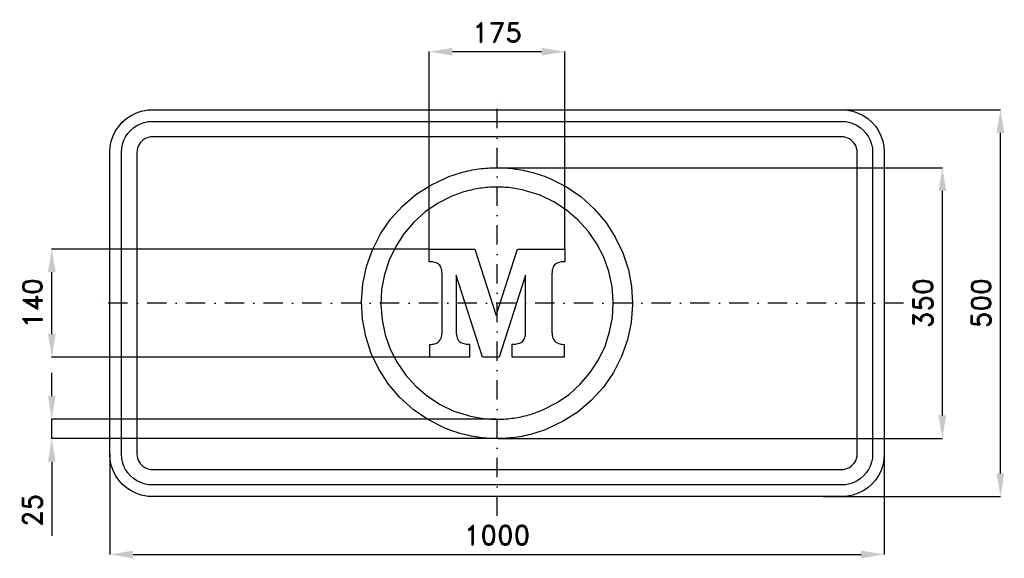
# Model space of a CAD drawing. Header units: millimetres. Extents: x -616 to 655, y -330 to 366.
import ezdxf

# ---------------------------------------------------------------- set-up
doc = ezdxf.new("R2010")
doc.units = ezdxf.units.MM
doc.header["$LTSCALE"] = 5
doc.linetypes.add('ČERCHOVANÁX2', pattern=[2, 1, -0.5, 0, -0.5])
doc.layers.add('Kóty', color=2, linetype='Continuous')
doc.layers.add('Značka', color=7, linetype='Continuous')
doc.styles.get("Standard").update_dxf_attribs({"font": 'romand.shx', "height": 25})
doc.dimstyles.get("Standard").update_dxf_attribs({"dimtxt": 25, "dimasz": 30, "dimexe": 0.18, "dimexo": 0.0625, "dimgap": 12.5, "dimtad": 1, "dimdec": 0, "dimzin": 0, "dimdsep": 46, "dimtxsty": 'Standard', "dimcen": 0.09, "dimadec": 0, "dimazin": 0, "dimtfac": 1, "dimtdec": 0, "dimtofl": 0, "dimtmove": 0, "dimatfit": 3, "dimfxl": 1, "dimtolj": 1, "dimtzin": 0, "dimarcsym": 0})

# ---------------------------------------------------------------- blocks, each defined once
blk = doc.blocks.new('*D0')
at = {"layer": 'Defpoints', "color": 0, "transparency": 16777216}
for p in [(389.6, 250), (650, 250), (421.1, -250)]:
    blk.add_point(p, dxfattribs=at)
at = {"layer": 'Kóty', "color": 0, "lineweight": -2, "transparency": 16777216}
for p, q in [((389.7, 250), (650.2, 250)), ((650, -220), (650, 220)), ((421.2, -250), (650.2, -250))]:
    blk.add_line(p, q, dxfattribs=at)
at = {"layer": 'Kóty', "color": 0, "transparency": 16777216}
for points in [[(645, 220), (655, 220), (650, 250)], [(645, -220), (655, -220), (650, -250)]]:
    blk.add_solid(points, dxfattribs=at)
at = {"layer": 'Kóty', "color": 0, "transparency": 16777216, "insert": (625, 0), "char_height": 25, "attachment_point": 5, "rotation": 90}
blk.add_mtext('\\A1;500', dxfattribs=at)
blk = doc.blocks.new('*D1')
at = {"layer": 'Defpoints', "color": 0, "transparency": 16777216}
for p in [(-1, 175), (575, 175), (1, -175)]:
    blk.add_point(p, dxfattribs=at)
at = {"layer": 'Kóty', "color": 0, "lineweight": -2, "transparency": 16777216}
for p, q in [((-0.9, 175), (575.2, 175)), ((575, -145), (575, 145)), ((1.1, -175), (575.2, -175))]:
    blk.add_line(p, q, dxfattribs=at)
at = {"layer": 'Kóty', "color": 0, "transparency": 16777216}
for points in [[(570, 145), (580, 145), (575, 175)], [(570, -145), (580, -145), (575, -175)]]:
    blk.add_solid(points, dxfattribs=at)
at = {"layer": 'Kóty', "color": 0, "transparency": 16777216, "insert": (550, 0), "char_height": 25, "attachment_point": 5, "rotation": 90}
blk.add_mtext('\\A1;350', dxfattribs=at)
blk = doc.blocks.new('*D2')
at = {"layer": 'Defpoints', "color": 0, "transparency": 16777216}
for p in [(-575, 70), (-87.5, 70), (-86.7, -70)]:
    blk.add_point(p, dxfattribs=at)
at = {"layer": 'Kóty', "color": 0, "lineweight": -2, "transparency": 16777216}
for p, q in [((-87.5625, 70), (-575.18, 70)), ((-575, -40), (-575, 40)), ((-86.7625, -70), (-575.18, -70))]:
    blk.add_line(p, q, dxfattribs=at)
at = {"layer": 'Kóty', "color": 0, "transparency": 16777216}
for points in [[(-580, 40), (-570, 40), (-575, 70)], [(-580, -40), (-570, -40), (-575, -70)]]:
    blk.add_solid(points, dxfattribs=at)
at = {"layer": 'Kóty', "color": 0, "transparency": 16777216, "insert": (-600, 0), "char_height": 25, "attachment_point": 5, "rotation": 90}
blk.add_mtext('\\A1;140', dxfattribs=at)
blk = doc.blocks.new('*D3')
at = {"layer": 'Defpoints', "color": 0, "transparency": 16777216}
for p in [(-0.8, -150), (-575, -175), (1, -175)]:
    blk.add_point(p, dxfattribs=at)
at = {"layer": 'Kóty', "color": 0, "lineweight": -2, "transparency": 16777216}
for p, q in [((-575, -120), (-575, -90)), ((-0.9, -150), (-575.2, -150)), ((0.9, -175), (-575.2, -175)), ((-575, -205), (-575, -300.5))]:
    blk.add_line(p, q, dxfattribs=at)
at = {"layer": 'Kóty', "color": 0, "transparency": 16777216}
for points in [[(-580, -120), (-570, -120), (-575, -150)], [(-580, -205), (-570, -205), (-575, -175)]]:
    blk.add_solid(points, dxfattribs=at)
at = {"layer": 'Kóty', "color": 0, "transparency": 16777216, "insert": (-600, -267.8), "char_height": 25, "attachment_point": 5, "rotation": 90}
blk.add_mtext('\\A1;25', dxfattribs=at)
blk = doc.blocks.new('*D4')
at = {"layer": 'Defpoints', "color": 0, "transparency": 16777216}
for p in [(-87.5625, 325), (-87.5625, 70), (87.5, 70)]:
    blk.add_point(p, dxfattribs=at)
at = {"layer": 'Kóty', "color": 0, "lineweight": -2, "transparency": 16777216}
for p, q in [((-87.5625, 70.0625), (-87.5625, 325.18)), ((57.5, 325), (-57.5625, 325)), ((87.5, 70.0625), (87.5, 325.18))]:
    blk.add_line(p, q, dxfattribs=at)
at = {"layer": 'Kóty', "color": 0, "transparency": 16777216}
for points in [[(-57.5625, 330), (-57.5625, 320), (-87.5625, 325)], [(57.5, 330), (57.5, 320), (87.5, 325)]]:
    blk.add_solid(points, dxfattribs=at)
at = {"layer": 'Kóty', "color": 0, "transparency": 16777216, "insert": (-0.03125, 350), "char_height": 25, "attachment_point": 5}
blk.add_mtext('\\A1;175', dxfattribs=at)
blk = doc.blocks.new('*D5')
at = {"layer": 'Defpoints', "color": 0, "transparency": 16777216}
for p in [(-500, -195), (500, -195), (500, -324.778985)]:
    blk.add_point(p, dxfattribs=at)
at = {"layer": 'Kóty', "color": 0, "lineweight": -2, "transparency": 16777216}
for p, q in [((-500, -195.0625), (-500, -324.958985)), ((500, -195.0625), (500, -324.958985)), ((-470, -324.778985), (470, -324.778985))]:
    blk.add_line(p, q, dxfattribs=at)
at = {"layer": 'Kóty', "color": 0, "transparency": 16777216}
for points in [[(-470, -319.778985), (-470, -329.778985), (-500, -324.778985)], [(470, -319.778985), (470, -329.778985), (500, -324.778985)]]:
    blk.add_solid(points, dxfattribs=at)
at = {"layer": 'Kóty', "color": 0, "transparency": 16777216, "insert": (0, -299.778985), "char_height": 25, "attachment_point": 5}
blk.add_mtext('\\A1;1000', dxfattribs=at)

msp = doc.modelspace()

# ---------------------------------------------------------------- linework, layer by layer
at = {"layer": 'Kóty'}
msp.add_lwpolyline([(-575, -175.018), (-575, -150.015)], dxfattribs=at)
at = {"layer": 'Značka', "color": 6, "linetype": 'ČERCHOVANÁX2', "ltscale": 5}
for points in [[(0, -275), (0, 275)], [(525, 0), (-525, 0)]]:
    msp.add_lwpolyline(points, dxfattribs=at)
at = {"layer": 'Značka', "color": 5}
for points in [[(-445, -250), (-445.2, -249.999), (-445.4, -249.998, -0.0321971), (-452.5, -249.501), (-459.5, -248.051), (-466.3, -245.769), (-472.6, -242.559), (-478.6, -238.607), (-483.9, -233.891), (-488.6, -228.554), (-492.6, -222.625), (-495.7, -216.258), (-498.1, -209.513), (-499.5, -202.53), (-500, -195.432), (-500, -195.216), (-500, -195), (-500, 195), (-500, 195.216), (-500, 195.432), (-499.5, 202.534), (-498.1, 209.513), (-495.8, 216.262), (-492.6, 222.625), (-488.6, 228.552), (-483.9, 233.891), (-478.6, 238.611), (-472.6, 242.559), (-466.3, 245.746), (-459.5, 248.051), (-452.5, 249.525, -0.0367405), (-445.4, 249.998), (-445.2, 249.999), (-445, 250), (445, 250), (445.2, 249.999), (445.4, 249.998, -0.0322046), (452.5, 249.501), (459.5, 248.051), (466.3, 245.769), (472.6, 242.559), (478.6, 238.607), (483.9, 233.891), (488.6, 228.554), (492.6, 222.625), (495.7, 216.258), (498.1, 209.513), (499.5, 202.53), (500, 195.432), (500, 195.216), (500, 195), (500, -195), (500, -195.216), (500, -195.432), (499.5, -202.534), (498.1, -209.513), (495.8, -216.262), (492.6, -222.625), (488.6, -228.552), (483.9, -233.891), (478.6, -238.611), (472.6, -242.559), (466.3, -245.746), (459.5, -248.051), (452.5, -249.525, -0.0367415), (445.4, -249.998), (445.2, -249.999), (445, -250), (-445, -250)], [(-445, -235), (-445.2, -235), (-445.3, -234.999, -0.0321908), (-450.5, -234.637), (-455.6, -233.582), (-460.5, -231.923), (-465.1, -229.589), (-469.4, -226.714), (-473.3, -223.284), (-476.7, -219.403), (-479.6, -215.091), (-481.9, -210.46), (-483.6, -205.555), (-484.7, -200.477), (-485, -195.314), (-485, -195.157), (-485, -195), (-485, 195), (-485, 195.157), (-485, 195.314), (-484.6, 200.479), (-483.6, 205.555), (-481.9, 210.464), (-479.6, 215.091), (-476.7, 219.402), (-473.3, 223.284), (-469.4, 226.717), (-465.1, 229.589), (-460.5, 231.906), (-455.6, 233.582), (-450.5, 234.654, -0.0367311), (-445.3, 234.999), (-445.2, 235), (-445, 235), (445, 235), (445.2, 235), (445.3, 234.999, -0.0321908), (450.5, 234.637), (455.6, 233.582), (460.5, 231.923), (465.1, 229.589), (469.4, 226.714), (473.3, 223.284), (476.7, 219.403), (479.6, 215.091), (481.9, 210.46), (483.6, 205.555), (484.7, 200.477), (485, 195.314), (485, 195.157), (485, 195), (485, -195), (485, -195.157), (485, -195.314), (484.6, -200.479), (483.6, -205.555), (481.9, -210.464), (479.6, -215.091), (476.7, -219.402), (473.3, -223.284), (469.4, -226.717), (465.1, -229.589), (460.5, -231.906), (455.6, -233.582), (450.5, -234.654, -0.0367341), (445.3, -234.999), (445.2, -235), (445, -235), (-445, -235)], [(-445, -215), (445, -215), (445.1, -215), (445.2, -214.999, 0.0321082), (447.7, -214.818), (450.3, -214.291), (452.7, -213.461), (455, -212.294), (457.2, -210.857), (459.1, -209.142), (460.9, -207.201), (462.3, -205.045), (463.5, -202.73), (464.3, -200.277), (464.8, -197.738), (465, -195.157), (465, -195.079), (465, -195), (465, 195), (465, 195.079), (465, 195.157), (464.8, 197.74), (464.3, 200.277), (463.5, 202.732), (462.3, 205.045), (460.9, 207.201), (459.1, 209.142), (457.2, 210.859), (455, 212.294), (452.7, 213.453), (450.3, 214.291), (447.7, 214.827), (445.2, 214.999), (445.1, 215), (445, 215), (-445, 215), (-445.1, 215), (-445.2, 214.999, 0.032114), (-447.7, 214.818), (-450.3, 214.291), (-452.7, 213.461), (-455, 212.294), (-457.2, 210.857), (-459.1, 209.142), (-460.9, 207.201), (-462.3, 205.045), (-463.5, 202.73), (-464.3, 200.277), (-464.8, 197.738), (-465, 195.157), (-465, 195.079), (-465, 195), (-465, -195), (-465, -195.079), (-465, -195.157), (-464.8, -197.74), (-464.3, -200.277), (-463.5, -202.732), (-462.3, -205.045), (-460.9, -207.201), (-459.1, -209.142), (-457.2, -210.859), (-455, -212.294), (-452.7, -213.453), (-450.3, -214.291), (-447.7, -214.827), (-445.2, -214.999), (-445.1, -215), (-445, -215)]]:
    msp.add_lwpolyline(points, format="xyb", dxfattribs=at)
at = {"layer": 'Značka', "color": 51}
for points in [[(175, 0), (175, -1.145), (175, -2.291), (173.2, -25.104), (168.4, -47.502), (160.9, -69.131), (150.4, -89.476), (137.5, -108.387), (122.1, -125.353), (104.8, -140.281), (85.5, -152.687), (64.9, -162.612, -0.0344288), (43.1, -169.615, -0.0344442), (20.6, -173.862, -0.034417), (-2.3, -174.985, -0.034405), (-25.1, -173.264, -0.0344186), (-47.5, -168.43, -0.0344289), (-69.1, -160.858), (-89.5, -150.396), (-108.4, -137.49), (-125.4, -122.113), (-140.3, -104.752), (-152.7, -85.509), (-162.6, -64.876), (-169.6, -43.077), (-173.9, -20.578), (-175, 2.291), (-173.3, 25.122), (-168.4, 47.502), (-160.9, 69.11), (-150.4, 89.476), (-137.5, 108.388), (-122.1, 125.353), (-104.8, 140.28), (-85.5, 152.687), (-64.9, 162.612, -0.0344276), (-43.1, 169.615, -0.0344054), (-20.6, 173.862, -0.0344177), (2.3, 174.985, -0.0344144), (25.1, 173.264, -0.0344364), (47.5, 168.43, -0.0344256), (69.1, 160.858), (89.5, 150.396), (108.4, 137.49), (125.4, 122.113), (140.3, 104.75), (152.7, 85.509), (162.6, 64.881), (169.6, 43.077), (173.8, 21.692), (175, 0)], [(175, 0), (175, -1.145), (175, -2.291), (173.2, -25.104), (168.4, -47.502), (160.9, -69.131), (150.4, -89.476), (137.5, -108.387), (122.1, -125.353), (104.8, -140.281), (85.5, -152.687), (64.9, -162.612, -0.0344288), (43.1, -169.615, -0.0344442), (20.6, -173.862, -0.034417), (-2.3, -174.985, -0.034405), (-25.1, -173.264, -0.0344186), (-47.5, -168.43, -0.0344289), (-69.1, -160.858), (-89.5, -150.396), (-108.4, -137.49), (-125.4, -122.113), (-140.3, -104.752), (-152.7, -85.509), (-162.6, -64.876), (-169.6, -43.077), (-173.9, -20.578), (-175, 2.291), (-173.3, 25.122), (-168.4, 47.502), (-160.9, 69.11), (-150.4, 89.476), (-137.5, 108.388), (-122.1, 125.353), (-104.8, 140.28), (-85.5, 152.687), (-64.9, 162.612, -0.0344276), (-43.1, 169.615, -0.0344054), (-20.6, 173.862, -0.0344177), (2.3, 174.985, -0.0344144), (25.1, 173.264, -0.0344364), (47.5, 168.43, -0.0344256), (69.1, 160.858), (89.5, 150.396), (108.4, 137.49), (125.4, 122.113), (140.3, 104.75), (152.7, 85.509), (162.6, 64.881), (169.6, 43.077), (173.8, 21.692), (175, 0)], [(150, 0), (150, 0.982), (150, 1.963), (148.5, 21.518), (144.4, 40.716), (137.9, 59.255), (128.9, 76.694), (117.8, 92.903), (104.7, 107.445), (89.8, 120.241), (73.3, 130.874), (55.6, 139.381), (36.9, 145.385, 0.0343999), (17.6, 149.025, 0.0344171), (-2, 149.987, 0.0344197), (-21.5, 148.512, 0.0344158), (-40.7, 144.368, 0.0344416), (-59.2, 137.878), (-76.7, 128.911), (-92.9, 117.848), (-107.4, 104.669), (-120.2, 89.787), (-130.9, 73.293), (-139.4, 55.608), (-145.4, 36.923), (-149, 17.638), (-150, -1.963), (-148.5, -21.533), (-144.4, -40.716), (-137.9, -59.237), (-128.9, -76.694), (-117.8, -92.904), (-104.7, -107.445), (-89.8, -120.24), (-73.3, -130.874), (-55.6, -139.382), (-36.9, -145.385, 0.0343953), (-17.6, -149.025, 0.0344156), (2, -149.987, 0.0344235), (21.5, -148.512, 0.0344165), (40.7, -144.368, 0.0344039), (59.2, -137.878), (76.7, -128.911), (92.9, -117.849), (107.4, -104.669), (120.2, -89.786), (130.9, -73.293), (139.4, -55.613), (145.4, -36.923), (148.9, -18.593), (150, 0)], [(-18.8, -70), (-52.6, 36.395), (-52.6, -37.822), (-52.6, -38.295), (-52.6, -38.769), (-52.5, -40.904), (-52.1, -43.013), (-51.7, -44.675), (-51, -46.26), (-50.2, -47.623), (-49.2, -48.846), (-48, -49.916), (-46.6, -50.798), (-44.8, -51.669), (-42.9, -52.289), (-39.8, -52.899), (-36.7, -53.115), (-36.2, -53.125), (-35.7, -53.133), (-35.7, -70), (-86.7, -70), (-86.7, -53.262), (-86.1, -53.262), (-85.6, -53.256), (-83.9, -53.164), (-82.2, -52.935), (-80.7, -52.591), (-79.1, -52.08), (-77.4, -51.27), (-75.9, -50.192), (-74.6, -48.964), (-73.5, -47.542), (-72.6, -45.722), (-71.9, -43.773), (-71.3, -41.165), (-71, -38.508), (-71, -38.1), (-71, -37.692), (-71, 37.563), (-71, 38.01), (-71, 38.457), (-71.1, 40.003), (-71.2, 41.543), (-71.4, 42.571), (-71.6, 43.591), (-72, 45.205), (-72.6, 46.753), (-73.4, 48.117), (-74.4, 49.345), (-75.6, 50.44), (-76.9, 51.332), (-78.5, 52.116), (-80.3, 52.674), (-83.3, 53.243), (-86.4, 53.398), (-86.9, 53.398), (-87.5, 53.392), (-87.5, 70), (-28.8, 70), (-1.1, -16.089), (26.5, 70), (87.5, 70), (87.5, 53.392), (86.9, 53.397), (86.4, 53.398, 0.0259057), (83.3, 53.243), (80.2, 52.674), (78.5, 52.121), (76.8, 51.332), (75.5, 50.439), (74.3, 49.345), (73.3, 48.117), (72.6, 46.753), (71.9, 45.205), (71.5, 43.591), (71.3, 42.571), (71.1, 41.543), (71, 40.003), (70.9, 38.457), (70.9, 38.01), (70.9, 37.563), (70.9, -37.692), (70.9, -38.1), (71, -38.508), (71.2, -41.167), (71.8, -43.773), (72.5, -45.724), (73.5, -47.542), (74.6, -48.963), (75.8, -50.192), (77.6, -51.396), (79.6, -52.258), (80.9, -52.653), (82.2, -52.935), (83.9, -53.165), (85.6, -53.256), (86.1, -53.262), (86.6, -53.262), (86.6, -70), (19.7, -70), (19.7, -53.133), (20.2, -53.128), (20.8, -53.12), (23.9, -52.92), (27, -52.325), (28.9, -51.719), (30.7, -50.849), (32.1, -49.97), (33.2, -48.904), (34.3, -47.684), (35.1, -46.323), (35.7, -44.739), (36.2, -43.078), (36.6, -40.968), (36.7, -38.834), (36.7, -38.36), (36.7, -37.887), (36.7, 36.33), (2.6, -70), (-18.8, -70)]]:
    msp.add_lwpolyline(points, format="xyb", dxfattribs=at)

# ---------------------------------------------------------------- dimensions: what is measured, and where the dimension line sits
at = {"layer": 'Kóty'}
for base, p1, p2, picture, middle in [((-87.562, 325), (87.5, 70), (-87.562, 70), '*D4', (-0.031, 350)), ((500, -324.779), (-500, -195), (500, -195), '*D5', (0, -299.779))]:
    dim = msp.add_linear_dim(base=base, p1=p1, p2=p2, dimstyle='Standard', dxfattribs=at)
    dim.commit()
    dim.dimension.update_dxf_attribs({"geometry": picture, "text_midpoint": middle})
for base, p1, p2, picture, middle in [((650, 250), (421.122, -250), (389.599, 250), '*D0', (625, 0)), ((575, 175.018), (1.002, -175.018), (-1.003, 175.018), '*D1', (550, 0)), ((-575, 70), (-86.7, -70), (-87.5, 70), '*D2', (-600, 0)), ((-575, -175.018), (-0.82, -150.015), (1.002, -175.018), '*D3', (-600, -267.756))]:
    dim = msp.add_linear_dim(base=base, p1=p1, p2=p2, angle=90, dimstyle='Standard', dxfattribs=at)
    dim.commit()
    dim.dimension.update_dxf_attribs({"geometry": picture, "text_midpoint": middle})

doc.saveas('drawing.dxf')
